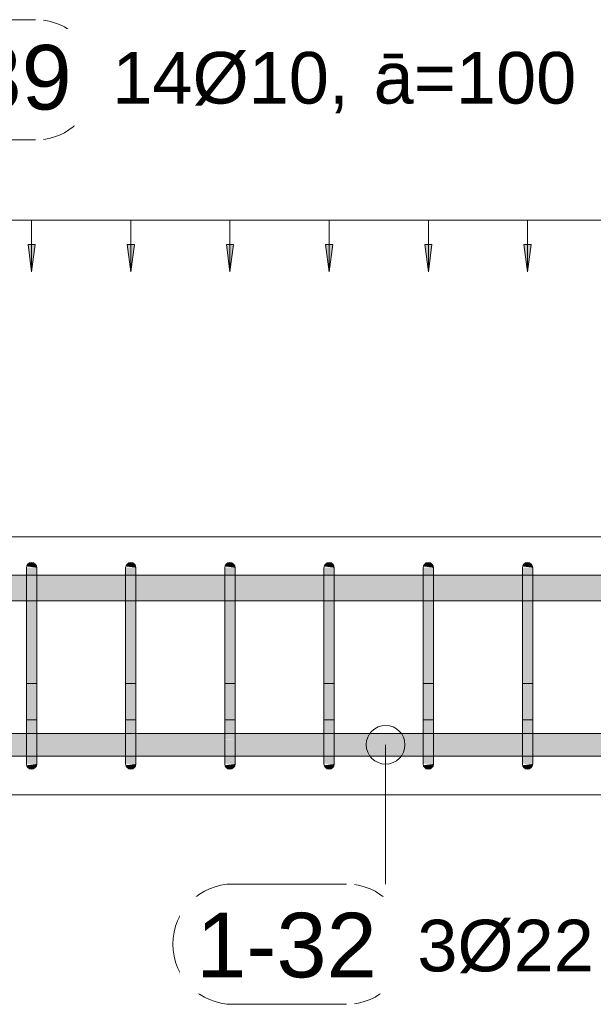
# Model space of a CAD drawing. Header units: millimetres. Extents: x 4307 to 42792, y 1610 to 10025.
# Tile 63 of 256: x 10563 to 11118, y 8467 to 9420. Entities that reach past the tile are written whole.
import ezdxf

# ---------------------------------------------------------------- set-up
doc = ezdxf.new("R2010")
doc.units = ezdxf.units.MM
for name, color, linetype, lineweight in [('A-ANNO-DIMS', 211, 'Continuous', 5), ('A-ANNO-DIMS-25', 211, 'Continuous', 5), ('S-BEAM', 12, 'Continuous', 9), ('S-RBAR', 171, 'Continuous', 5), ('S-RBAR-IDEN', 171, 'Continuous', 5)]:
    doc.layers.add(name, color=color, linetype=linetype, lineweight=lineweight)
doc.styles.add('Arial', font='arial.ttf', dxfattribs={"height": 50})
doc.styles.add('Arial_1', font='arial.ttf', dxfattribs={"height": 62.5})
doc.dimstyles.new('Výztuž_kusy__řezy_', dxfattribs={"dimscale": 304.8, "dimtxt": 0.18, "dimasz": 0, "dimexe": 0, "dimexo": 0.0625, "dimgap": 0.082021, "dimtad": 1, "dimdec": 0, "dimzin": 0, "dimdsep": 46, "dimtxsty": 'Arial_1', "dimblk1": 'NONE', "dimblk2": 'NONE', "dimsah": 1, "dimcen": 0.09, "dimazin": 0, "dimtfac": 1, "dimtdec": 4, "dimtix": 1, "dimtmove": 0, "dimatfit": 3, "dimfxl": 0.164042, "dimfxlon": 1, "dimtvp": 1, "dimtfill": 1, "dimtolj": 1, "dimtzin": 0, "dimarcsym": 2})

# ---------------------------------------------------------------- blocks, each defined once
blk = doc.blocks.new('DIMBLOCK61-V1')
at = {"layer": 'A-ANNO-DIMS-25'}
for points in [[(10478.05, 9176.43), (10481.51, 9202.72), (10474.59, 9202.72)], [(10574.06, 9176.43), (10577.52, 9202.72), (10570.6, 9202.72)]]:
    blk.add_hatch(color=256, dxfattribs=at).paths.add_polyline_path(points)
for p, q in [((10478.05, 9226.43), (10574.06, 9226.43)), ((10478.05, 9226.43), (10478.05, 9226.43)), ((10478.05, 9226.43), (10478.05, 9176.43)), ((10574.06, 9226.43), (10574.06, 9226.43)), ((10574.06, 9226.43), (10574.06, 9176.43)), ((10481.51, 9202.72), (10474.59, 9202.72)), ((10474.59, 9202.72), (10478.05, 9176.43)), ((10478.05, 9176.43), (10481.51, 9202.72)), ((10577.52, 9202.72), (10570.6, 9202.72)), ((10570.6, 9202.72), (10574.06, 9176.43)), ((10574.06, 9176.43), (10577.52, 9202.72))]:
    blk.add_line(p, q, dxfattribs=at)
blk = doc.blocks.new('_None')
blk = doc.blocks.new('DIMBLOCK62-V1')
at = {"layer": 'A-ANNO-DIMS-25'}
for points in [[(10574.06, 9176.43), (10577.52, 9202.72), (10570.6, 9202.72)], [(10670.08, 9176.43), (10673.54, 9202.72), (10666.62, 9202.72)]]:
    blk.add_hatch(color=256, dxfattribs=at).paths.add_polyline_path(points)
for p, q in [((10574.06, 9226.43), (10670.08, 9226.43)), ((10574.06, 9226.43), (10574.06, 9226.43)), ((10574.06, 9226.43), (10574.06, 9176.43)), ((10670.08, 9226.43), (10670.08, 9226.43)), ((10670.08, 9226.43), (10670.08, 9176.43)), ((10577.52, 9202.72), (10570.6, 9202.72)), ((10570.6, 9202.72), (10574.06, 9176.43)), ((10574.06, 9176.43), (10577.52, 9202.72)), ((10673.54, 9202.72), (10666.62, 9202.72)), ((10666.62, 9202.72), (10670.08, 9176.43)), ((10670.08, 9176.43), (10673.54, 9202.72))]:
    blk.add_line(p, q, dxfattribs=at)
blk = doc.blocks.new('DIMBLOCK63-V1')
at = {"layer": 'A-ANNO-DIMS-25'}
for points in [[(10670.08, 9176.43), (10673.54, 9202.72), (10666.62, 9202.72)], [(10766.09, 9176.43), (10769.56, 9202.72), (10762.63, 9202.72)]]:
    blk.add_hatch(color=256, dxfattribs=at).paths.add_polyline_path(points)
for p, q in [((10670.08, 9226.43), (10766.09, 9226.43)), ((10670.08, 9226.43), (10670.08, 9226.43)), ((10670.08, 9226.43), (10670.08, 9176.43)), ((10766.09, 9226.43), (10766.09, 9226.43)), ((10766.09, 9226.43), (10766.09, 9176.43)), ((10673.54, 9202.72), (10666.62, 9202.72)), ((10666.62, 9202.72), (10670.08, 9176.43)), ((10670.08, 9176.43), (10673.54, 9202.72)), ((10769.56, 9202.72), (10762.63, 9202.72)), ((10762.63, 9202.72), (10766.09, 9176.43)), ((10766.09, 9176.43), (10769.56, 9202.72))]:
    blk.add_line(p, q, dxfattribs=at)
blk = doc.blocks.new('DIMBLOCK64-V1')
at = {"layer": 'A-ANNO-DIMS-25'}
for points in [[(10766.09, 9176.43), (10769.56, 9202.72), (10762.63, 9202.72)], [(10862.11, 9176.43), (10865.57, 9202.72), (10858.65, 9202.72)]]:
    blk.add_hatch(color=256, dxfattribs=at).paths.add_polyline_path(points)
for p, q in [((10766.09, 9226.43), (10862.11, 9226.43)), ((10766.09, 9226.43), (10766.09, 9226.43)), ((10766.09, 9226.43), (10766.09, 9176.43)), ((10862.11, 9226.43), (10862.11, 9226.43)), ((10862.11, 9226.43), (10862.11, 9176.43)), ((10769.56, 9202.72), (10762.63, 9202.72)), ((10762.63, 9202.72), (10766.09, 9176.43)), ((10766.09, 9176.43), (10769.56, 9202.72)), ((10865.57, 9202.72), (10858.65, 9202.72)), ((10858.65, 9202.72), (10862.11, 9176.43)), ((10862.11, 9176.43), (10865.57, 9202.72))]:
    blk.add_line(p, q, dxfattribs=at)
blk = doc.blocks.new('DIMBLOCK65-V1')
at = {"layer": 'A-ANNO-DIMS-25'}
for points in [[(10862.11, 9176.43), (10865.57, 9202.72), (10858.65, 9202.72)], [(10958.13, 9176.43), (10961.59, 9202.72), (10954.66, 9202.72)]]:
    blk.add_hatch(color=256, dxfattribs=at).paths.add_polyline_path(points)
for p, q in [((10862.11, 9226.43), (10958.13, 9226.43)), ((10862.11, 9226.43), (10862.11, 9226.43)), ((10862.11, 9226.43), (10862.11, 9176.43)), ((10958.13, 9226.43), (10958.13, 9226.43)), ((10958.13, 9226.43), (10958.13, 9176.43)), ((10865.57, 9202.72), (10858.65, 9202.72)), ((10858.65, 9202.72), (10862.11, 9176.43)), ((10862.11, 9176.43), (10865.57, 9202.72)), ((10961.59, 9202.72), (10954.66, 9202.72)), ((10954.66, 9202.72), (10958.13, 9176.43)), ((10958.13, 9176.43), (10961.59, 9202.72))]:
    blk.add_line(p, q, dxfattribs=at)
blk = doc.blocks.new('DIMBLOCK66-V1')
at = {"layer": 'A-ANNO-DIMS-25'}
for points in [[(10958.13, 9176.43), (10961.59, 9202.72), (10954.66, 9202.72)], [(11054.14, 9176.43), (11057.6, 9202.72), (11050.68, 9202.72)]]:
    blk.add_hatch(color=256, dxfattribs=at).paths.add_polyline_path(points)
for p, q in [((10958.13, 9226.43), (11054.14, 9226.43)), ((10958.13, 9226.43), (10958.13, 9226.43)), ((10958.13, 9226.43), (10958.13, 9176.43)), ((11054.14, 9226.43), (11054.14, 9226.43)), ((11054.14, 9226.43), (11054.14, 9176.43)), ((10961.59, 9202.72), (10954.66, 9202.72)), ((10954.66, 9202.72), (10958.13, 9176.43)), ((10958.13, 9176.43), (10961.59, 9202.72)), ((11057.6, 9202.72), (11050.68, 9202.72)), ((11050.68, 9202.72), (11054.14, 9176.43)), ((11054.14, 9176.43), (11057.6, 9202.72))]:
    blk.add_line(p, q, dxfattribs=at)
blk = doc.blocks.new('DIMBLOCK67-V1')
at = {"layer": 'A-ANNO-DIMS-25'}
for points in [[(11054.14, 9176.43), (11057.6, 9202.72), (11050.68, 9202.72)], [(11150.16, 9176.43), (11153.62, 9202.72), (11146.7, 9202.72)]]:
    blk.add_hatch(color=256, dxfattribs=at).paths.add_polyline_path(points)
for p, q in [((11054.14, 9226.43), (11150.16, 9226.43)), ((11054.14, 9226.43), (11054.14, 9226.43)), ((11054.14, 9226.43), (11054.14, 9176.43)), ((11150.16, 9226.43), (11150.16, 9226.43)), ((11150.16, 9226.43), (11150.16, 9176.43)), ((11057.6, 9202.72), (11050.68, 9202.72)), ((11050.68, 9202.72), (11054.14, 9176.43)), ((11054.14, 9176.43), (11057.6, 9202.72)), ((11153.62, 9202.72), (11146.7, 9202.72)), ((11146.7, 9202.72), (11150.16, 9176.43)), ((11150.16, 9176.43), (11153.62, 9202.72))]:
    blk.add_line(p, q, dxfattribs=at)
blk = doc.blocks.new('DIMBLOCK71-V1')
at = {"layer": 'A-ANNO-DIMS-25'}
for points in [[(10190, 9176.43), (10193.46, 9202.72), (10186.54, 9202.72)], [(10286.02, 9176.43), (10289.48, 9202.72), (10282.55, 9202.72)], [(10382.03, 9176.43), (10385.49, 9202.72), (10378.57, 9202.72)], [(10478.05, 9176.43), (10481.51, 9202.72), (10474.59, 9202.72)], [(10574.06, 9176.43), (10577.52, 9202.72), (10570.6, 9202.72)], [(10670.08, 9176.43), (10673.54, 9202.72), (10666.62, 9202.72)], [(10766.09, 9176.43), (10769.56, 9202.72), (10762.63, 9202.72)], [(10862.11, 9176.43), (10865.57, 9202.72), (10858.65, 9202.72)], [(10958.13, 9176.43), (10961.59, 9202.72), (10954.66, 9202.72)], [(11054.14, 9176.43), (11057.6, 9202.72), (11050.68, 9202.72)], [(11150.16, 9176.43), (11153.62, 9202.72), (11146.7, 9202.72)], [(11246.17, 9176.43), (11249.63, 9202.72), (11242.71, 9202.72)], [(11342.19, 9176.43), (11345.65, 9202.72), (11338.73, 9202.72)], [(11438.2, 9176.43), (11441.67, 9202.72), (11434.74, 9202.72)]]:
    blk.add_hatch(color=256, dxfattribs=at).paths.add_polyline_path(points)
for p, q in [((10190, 9226.43), (11438.2, 9226.43)), ((10190, 9226.43), (10286.02, 9226.43)), ((10190, 9226.43), (10190, 9226.43)), ((10190, 9226.43), (10190, 9176.43)), ((10286.02, 9226.43), (10382.03, 9226.43)), ((10286.02, 9226.43), (10286.02, 9226.43)), ((10286.02, 9226.43), (10286.02, 9176.43)), ((10382.03, 9226.43), (10478.05, 9226.43)), ((10382.03, 9226.43), (10382.03, 9226.43)), ((10382.03, 9226.43), (10382.03, 9176.43)), ((10478.05, 9226.43), (10574.06, 9226.43)), ((10478.05, 9226.43), (10478.05, 9226.43)), ((10478.05, 9226.43), (10478.05, 9176.43)), ((10574.06, 9226.43), (10670.08, 9226.43)), ((10574.06, 9226.43), (10574.06, 9226.43)), ((10574.06, 9226.43), (10574.06, 9176.43)), ((10670.08, 9226.43), (10766.09, 9226.43)), ((10670.08, 9226.43), (10670.08, 9226.43)), ((10670.08, 9226.43), (10670.08, 9176.43)), ((10766.09, 9226.43), (10862.11, 9226.43)), ((10766.09, 9226.43), (10766.09, 9226.43)), ((10766.09, 9226.43), (10766.09, 9176.43)), ((10862.11, 9226.43), (10958.13, 9226.43)), ((10862.11, 9226.43), (10862.11, 9226.43)), ((10862.11, 9226.43), (10862.11, 9176.43)), ((10958.13, 9226.43), (11054.14, 9226.43)), ((10958.13, 9226.43), (10958.13, 9226.43)), ((10958.13, 9226.43), (10958.13, 9176.43)), ((11054.14, 9226.43), (11150.16, 9226.43)), ((11054.14, 9226.43), (11054.14, 9226.43)), ((11054.14, 9226.43), (11054.14, 9176.43)), ((11150.16, 9226.43), (11246.17, 9226.43)), ((11150.16, 9226.43), (11150.16, 9226.43)), ((11150.16, 9226.43), (11150.16, 9176.43)), ((11246.17, 9226.43), (11342.19, 9226.43)), ((11246.17, 9226.43), (11246.17, 9226.43)), ((11246.17, 9226.43), (11246.17, 9176.43)), ((11342.19, 9226.43), (11438.2, 9226.43)), ((11342.19, 9226.43), (11342.19, 9226.43)), ((11342.19, 9226.43), (11342.19, 9176.43)), ((11438.2, 9226.43), (11438.2, 9226.43)), ((11438.2, 9226.43), (11438.2, 9176.43)), ((10193.46, 9202.72), (10186.54, 9202.72)), ((10186.54, 9202.72), (10190, 9176.43)), ((10190, 9176.43), (10193.46, 9202.72)), ((10289.48, 9202.72), (10282.55, 9202.72)), ((10282.55, 9202.72), (10286.02, 9176.43)), ((10286.02, 9176.43), (10289.48, 9202.72)), ((10385.49, 9202.72), (10378.57, 9202.72)), ((10378.57, 9202.72), (10382.03, 9176.43)), ((10382.03, 9176.43), (10385.49, 9202.72)), ((10481.51, 9202.72), (10474.59, 9202.72)), ((10474.59, 9202.72), (10478.05, 9176.43)), ((10478.05, 9176.43), (10481.51, 9202.72)), ((10577.52, 9202.72), (10570.6, 9202.72)), ((10570.6, 9202.72), (10574.06, 9176.43)), ((10574.06, 9176.43), (10577.52, 9202.72)), ((10673.54, 9202.72), (10666.62, 9202.72)), ((10666.62, 9202.72), (10670.08, 9176.43)), ((10670.08, 9176.43), (10673.54, 9202.72)), ((10769.56, 9202.72), (10762.63, 9202.72)), ((10762.63, 9202.72), (10766.09, 9176.43)), ((10766.09, 9176.43), (10769.56, 9202.72)), ((10865.57, 9202.72), (10858.65, 9202.72)), ((10858.65, 9202.72), (10862.11, 9176.43)), ((10862.11, 9176.43), (10865.57, 9202.72)), ((10961.59, 9202.72), (10954.66, 9202.72)), ((10954.66, 9202.72), (10958.13, 9176.43)), ((10958.13, 9176.43), (10961.59, 9202.72)), ((11057.6, 9202.72), (11050.68, 9202.72)), ((11050.68, 9202.72), (11054.14, 9176.43)), ((11054.14, 9176.43), (11057.6, 9202.72)), ((11153.62, 9202.72), (11146.7, 9202.72)), ((11146.7, 9202.72), (11150.16, 9176.43)), ((11150.16, 9176.43), (11153.62, 9202.72)), ((11249.63, 9202.72), (11242.71, 9202.72)), ((11242.71, 9202.72), (11246.17, 9176.43)), ((11246.17, 9176.43), (11249.63, 9202.72)), ((11345.65, 9202.72), (11338.73, 9202.72)), ((11338.73, 9202.72), (11342.19, 9176.43)), ((11342.19, 9176.43), (11345.65, 9202.72)), ((11441.67, 9202.72), (11434.74, 9202.72)), ((11434.74, 9202.72), (11438.2, 9176.43)), ((11438.2, 9176.43), (11441.67, 9202.72))]:
    blk.add_line(p, q, dxfattribs=at)
blk = doc.blocks.new('Popisek výztuže__BEZ NATOČENÍ_ - _Typ_ množství_PRAVÝ _řezy_-573725-V1')
at = {"layer": 'S-RBAR-IDEN'}
for p, q in [((5911.19, 9413.62), (5801.5, 9413.62)), ((5801.5, 9297.19), (5911.19, 9297.19))]:
    blk.add_line(p, q, dxfattribs=at)
for centre, start, end in [((5801.5, 9355.4), 90, 270), ((5911.19, 9355.4), 277.64339, 82.35661)]:
    blk.add_arc(centre, 58.22, start, end, dxfattribs=at)
blk = doc.blocks.new('Popisek výztuže - _Typ_ množství_PRAVÝ-500031-V1')
at = {"layer": 'S-RBAR-IDEN'}
for p, q in [((6694.54, 8583.84), (6584.84, 8583.84)), ((6584.84, 8467.41), (6694.54, 8467.41))]:
    blk.add_line(p, q, dxfattribs=at)
for centre, start, end in [((6584.84, 8525.62), 90, 270), ((6694.54, 8525.62), 277.64339, 82.35661)]:
    blk.add_arc(centre, 58.22, start, end, dxfattribs=at)

msp = doc.modelspace()

# ---------------------------------------------------------------- hatches: boundary and pattern name
at = {"layer": 'S-RBAR'}
for points in [[(10579.06, 8890), (10578.89, 8891.29), (10578.39, 8892.5), (10577.6, 8893.54), (10576.56, 8894.33), (10575.36, 8894.83), (10574.06, 8895), (10572.77, 8894.83), (10571.56, 8894.33), (10570.53, 8893.54), (10569.73, 8892.5), (10569.23, 8891.29), (10578.89, 8890.02)], [(10675.08, 8890), (10674.91, 8891.29), (10674.41, 8892.5), (10673.61, 8893.54), (10672.58, 8894.33), (10671.37, 8894.83), (10670.08, 8895), (10668.78, 8894.83), (10667.58, 8894.33), (10666.54, 8893.54), (10665.75, 8892.5), (10665.25, 8891.29), (10674.91, 8890.02)], [(10771.09, 8890), (10770.92, 8891.29), (10770.42, 8892.5), (10769.63, 8893.54), (10768.59, 8894.33), (10767.39, 8894.83), (10766.09, 8895), (10764.8, 8894.83), (10763.59, 8894.33), (10762.56, 8893.54), (10761.76, 8892.5), (10761.26, 8891.29), (10770.92, 8890.02)], [(10867.11, 8890), (10866.94, 8891.29), (10866.44, 8892.5), (10865.65, 8893.54), (10864.61, 8894.33), (10863.4, 8894.83), (10862.11, 8895), (10860.82, 8894.83), (10859.61, 8894.33), (10858.57, 8893.54), (10857.78, 8892.5), (10857.28, 8891.29), (10863.4, 8890.49)], [(10963.13, 8890), (10962.96, 8891.29), (10962.46, 8892.5), (10961.66, 8893.54), (10960.63, 8894.33), (10959.42, 8894.83), (10958.13, 8895), (10956.83, 8894.83), (10955.63, 8894.33), (10954.59, 8893.54), (10953.8, 8892.5), (10953.3, 8891.29), (10962.96, 8890.02)], [(11059.14, 8890), (11058.97, 8891.29), (11058.47, 8892.5), (11057.68, 8893.54), (11056.64, 8894.33), (11055.44, 8894.83), (11054.14, 8895), (11052.85, 8894.83), (11051.64, 8894.33), (11050.61, 8893.54), (11049.81, 8892.5), (11049.31, 8891.29), (11058.97, 8890.02)], [(10579.06, 8865), (10579.06, 8890), (10569.06, 8890), (10569.06, 8865)], [(10675.08, 8865), (10675.08, 8890), (10665.08, 8890), (10665.08, 8865)], [(10771.09, 8865), (10771.09, 8890), (10761.09, 8890), (10761.09, 8865)], [(10867.11, 8865), (10867.11, 8890), (10857.11, 8890), (10857.11, 8865)], [(10963.13, 8865), (10963.13, 8890), (10953.13, 8890), (10953.13, 8865)], [(11059.14, 8865), (11059.14, 8890), (11049.14, 8890), (11049.14, 8865)], [(10579.06, 8725), (10579.06, 8865), (10569.06, 8865), (10569.06, 8725)], [(10675.08, 8725), (10675.08, 8865), (10665.08, 8865), (10665.08, 8725)], [(10771.09, 8725), (10771.09, 8865), (10761.09, 8865), (10761.09, 8725)], [(10867.11, 8725), (10867.11, 8865), (10857.11, 8865), (10857.11, 8725)], [(10963.13, 8725), (10963.13, 8865), (10953.13, 8865), (10953.13, 8725)], [(11059.14, 8725), (11059.14, 8865), (11049.14, 8865), (11049.14, 8725)], [(10574.06, 8695), (10575.36, 8695.17), (10576.56, 8695.67), (10577.6, 8696.46), (10578.39, 8697.5), (10578.89, 8698.71), (10578.89, 8699.98), (10569.23, 8698.71), (10569.73, 8697.5), (10571.34, 8695.84), (10571.56, 8695.67), (10572.77, 8695.17)], [(10670.08, 8695), (10671.37, 8695.17), (10672.58, 8695.67), (10673.61, 8696.46), (10674.41, 8697.5), (10674.91, 8698.71), (10674.91, 8699.98), (10665.25, 8698.71), (10665.75, 8697.5), (10666.54, 8696.46), (10667.58, 8695.67), (10668.78, 8695.17)], [(10766.09, 8695), (10767.67, 8695.29), (10768.59, 8695.67), (10769.63, 8696.46), (10770.42, 8697.5), (10770.92, 8698.71), (10770.92, 8699.98), (10761.26, 8698.71), (10761.76, 8697.5), (10762.56, 8696.46), (10763.59, 8695.67), (10764.8, 8695.17)], [(10862.11, 8695), (10863.4, 8695.17), (10864.61, 8695.67), (10865.65, 8696.46), (10866.44, 8697.5), (10866.94, 8698.71), (10867.11, 8700), (10857.28, 8698.71), (10857.78, 8697.5), (10858.57, 8696.46), (10859.61, 8695.67), (10860.82, 8695.17)], [(10862.11, 8695), (10867.11, 8700), (10857.28, 8698.71), (10857.78, 8697.5), (10860.82, 8695.17)], [(10958.13, 8695), (10959.42, 8695.17), (10960.63, 8695.67), (10961.66, 8696.46), (10962.46, 8697.5), (10962.96, 8698.71), (10962.96, 8699.98), (10953.3, 8698.71), (10953.8, 8697.5), (10954.59, 8696.46), (10955.63, 8695.67), (10956.83, 8695.17)], [(11054.14, 8695), (11055.44, 8695.17), (11056.64, 8695.67), (11057.68, 8696.46), (11058.47, 8697.5), (11058.97, 8698.71), (11058.97, 8699.98), (11049.31, 8698.71), (11049.81, 8697.5), (11050.61, 8696.46), (11051.64, 8695.67), (11052.85, 8695.17)]]:
    msp.add_hatch(color=7, dxfattribs=at).paths.add_polyline_path(points)
h = msp.add_hatch(color=7, dxfattribs=at)
h.paths.add_polyline_path([(7690, 8857.8), (7847.89, 8857.8), (7847.89, 8882.8), (7690, 8882.8), (7690, 8879.13)])
h.paths.add_polyline_path([(10963.13, 8857.8), (11049.14, 8857.8), (11049.14, 8882.8), (10963.13, 8882.8), (10963.13, 8865)])
h.paths.add_polyline_path([(12345, 8857.8), (12345, 8882.8), (12180.45, 8882.8), (12180.45, 8857.8), (12338.34, 8857.8)])
h.paths.add_polyline_path([(9995, 8857.8), (10035, 8857.8), (10035, 8882.8), (9995, 8882.8), (9995, 8865)])
h.paths.add_polyline_path([(7857.89, 8857.8), (8030.39, 8857.8), (8030.39, 8882.8), (7857.89, 8882.8), (7857.89, 8865)])
h.paths.add_polyline_path([(9275.54, 8857.8), (9335, 8857.8), (9335, 8882.8), (9245, 8882.8), (9245, 8857.8)])
h.paths.add_polyline_path([(9982.34, 8857.8), (9985, 8857.8), (9985, 8882.8), (9945, 8882.8), (9945, 8857.8)])
h.paths.add_polyline_path([(9395, 8857.8), (9435, 8857.8), (9435, 8882.8), (9395, 8882.8), (9395, 8865)])
h.paths.add_polyline_path([(12170.45, 8857.8), (12170.45, 8882.8), (11991.37, 8882.8), (11991.37, 8857.8), (12102.74, 8857.8)])
h.paths.add_polyline_path([(10045, 8857.8), (10085, 8857.8), (10085, 8882.8), (10045, 8882.8), (10045, 8865)])
h.paths.add_polyline_path([(8040.39, 8857.8), (8212.89, 8857.8), (8212.89, 8882.8), (8040.39, 8882.8), (8040.39, 8865)])
h.paths.add_polyline_path([(9354.08, 8857.8), (9385, 8857.8), (9385, 8882.8), (9345, 8882.8), (9345, 8857.8)])
h.paths.add_polyline_path([(9935, 8857.8), (9935, 8882.8), (9895, 8882.8), (9895, 8857.8), (9903.81, 8857.8)])
h.paths.add_polyline_path([(8222.89, 8857.8), (8371.42, 8857.8), (8371.42, 8882.8), (8222.89, 8882.8), (8222.89, 8865)])
h.paths.add_polyline_path([(10924.74, 8857.8), (10953.13, 8857.8), (10953.13, 8882.8), (10867.11, 8882.8), (10867.11, 8857.8)])
h.paths.add_polyline_path([(10095, 8857.8), (10185, 8857.8), (10185, 8882.8), (10095, 8882.8), (10095, 8865)])
h.paths.add_polyline_path([(11981.37, 8857.8), (11981.37, 8882.8), (11802.29, 8882.8), (11802.29, 8857.8), (11945.67, 8857.8)])
h.paths.add_polyline_path([(10857.11, 8857.8), (10857.11, 8882.8), (10771.09, 8882.8), (10771.09, 8857.8), (10846.21, 8857.8)])
h.paths.add_polyline_path([(9835, 8857.8), (9835, 8882.8), (9795, 8882.8), (9795, 8857.8), (9825.28, 8857.8)])
h.paths.add_polyline_path([(8381.42, 8857.8), (8467.37, 8857.8), (8467.37, 8882.8), (8381.42, 8882.8), (8381.42, 8865)])
h.paths.add_polyline_path([(9885, 8857.8), (9885, 8882.8), (9845, 8882.8), (9845, 8857.8)])
h.paths.add_polyline_path([(8477.37, 8857.8), (8563.33, 8857.8), (8563.33, 8882.8), (8477.37, 8882.8), (8477.37, 8865)])
h.paths.add_polyline_path([(10195, 8857.8), (10281.02, 8857.8), (10281.02, 8882.8), (10195, 8882.8), (10195, 8865)])
h.paths.add_polyline_path([(11792.29, 8857.8), (11792.29, 8882.8), (11613.2, 8882.8), (11613.2, 8857.8), (11788.6, 8857.8)])
h.paths.add_polyline_path([(11059.14, 8857.8), (11145.16, 8857.8), (11145.16, 8882.8), (11059.14, 8882.8), (11059.14, 8865)])
h.paths.add_polyline_path([(9495, 8857.8), (9535, 8857.8), (9535, 8882.8), (9495, 8882.8), (9495, 8865)])
h.paths.add_polyline_path([(9785, 8857.8), (9785, 8882.8), (9745, 8882.8), (9745, 8857.8), (9746.74, 8857.8)])
h.paths.add_polyline_path([(11603.2, 8857.8), (11603.2, 8882.8), (11443.2, 8882.8), (11443.2, 8857.8), (11474.47, 8857.8)])
h.paths.add_polyline_path([(10291.02, 8857.8), (10377.03, 8857.8), (10377.03, 8882.8), (10291.02, 8882.8), (10291.02, 8865)])
h.paths.add_polyline_path([(8573.33, 8857.8), (8659.28, 8857.8), (8659.28, 8882.8), (8573.33, 8882.8), (8573.33, 8865)])
h.paths.add_polyline_path([(9235, 8857.8), (9235, 8882.8), (9149.05, 8882.8), (9149.05, 8857.8), (9197.01, 8857.8)])
h.paths.add_polyline_path([(10761.09, 8857.8), (10761.09, 8882.8), (10675.08, 8882.8), (10675.08, 8857.8), (10689.14, 8857.8)])
h.paths.add_polyline_path([(9685, 8857.8), (9685, 8882.8), (9645, 8882.8), (9645, 8857.8), (9668.21, 8857.8)])
h.paths.add_polyline_path([(8669.28, 8857.8), (8755.23, 8857.8), (8755.23, 8882.8), (8669.28, 8882.8), (8669.28, 8865)])
h.paths.add_polyline_path([(11433.2, 8857.8), (11433.2, 8882.8), (11347.19, 8882.8), (11347.19, 8857.8), (11395.94, 8857.8)])
h.paths.add_polyline_path([(9735, 8857.8), (9735, 8882.8), (9695, 8882.8), (9695, 8857.8)])
h.paths.add_polyline_path([(10387.03, 8857.8), (10473.05, 8857.8), (10473.05, 8882.8), (10387.03, 8882.8), (10387.03, 8865)])
h.paths.add_polyline_path([(8765.23, 8857.8), (8851.19, 8857.8), (8851.19, 8882.8), (8765.23, 8882.8), (8765.23, 8865)])
h.paths.add_polyline_path([(10483.05, 8857.8), (10569.06, 8857.8), (10569.06, 8882.8), (10483.05, 8882.8), (10483.05, 8865)])
h.paths.add_polyline_path([(8861.19, 8857.8), (8947.14, 8857.8), (8947.14, 8882.8), (8861.19, 8882.8), (8861.19, 8865)])
h.paths.add_polyline_path([(9635, 8857.8), (9635, 8882.8), (9595, 8882.8), (9595, 8857.8)])
h.paths.add_polyline_path([(11337.19, 8857.8), (11337.19, 8882.8), (11251.17, 8882.8), (11251.17, 8857.8), (11317.41, 8857.8)])
h.paths.add_polyline_path([(10579.06, 8857.8), (10665.08, 8857.8), (10665.08, 8882.8), (10579.06, 8882.8), (10579.06, 8865)])
h.paths.add_polyline_path([(9445, 8857.8), (9485, 8857.8), (9485, 8882.8), (9445, 8882.8), (9445, 8865)])
h.paths.add_polyline_path([(11241.17, 8857.8), (11241.17, 8882.8), (11155.16, 8882.8), (11155.16, 8857.8), (11160.34, 8857.8)])
h.paths.add_polyline_path([(9585, 8857.8), (9585, 8882.8), (9545, 8882.8), (9545, 8857.8), (9550.41, 8857.8)])
h.paths.add_polyline_path([(8957.14, 8857.8), (9043.09, 8857.8), (9043.09, 8882.8), (8957.14, 8882.8), (8957.14, 8865)])
h.paths.add_polyline_path([(9053.09, 8857.8), (9139.05, 8857.8), (9139.05, 8882.8), (9053.09, 8882.8), (9053.09, 8865)])
h = msp.add_hatch(color=7, dxfattribs=at)
h.paths.add_polyline_path([(12359.53, 8707.64), (12359.53, 8729.64), (12180.45, 8729.64), (12180.45, 8707.64), (12338.34, 8707.64)])
h.paths.add_polyline_path([(13830.46, 8707.64), (13862.89, 8707.92), (13862.89, 8729.64), (13776.87, 8729.64), (13776.87, 8707.64), (13791.2, 8707.64)])
h.paths.add_polyline_path([(11945.67, 8707.64), (11981.37, 8707.92), (11981.37, 8729.64), (11802.29, 8729.64), (11802.29, 8707.64), (11867.14, 8707.64)])
h.paths.add_polyline_path([(10532.07, 8707.64), (10569.06, 8707.92), (10569.06, 8729.64), (10483.05, 8729.64), (10483.05, 8707.64), (10492.81, 8707.64)])
h.paths.add_polyline_path([(9745, 8707.64), (9785, 8707.92), (9785, 8729.64), (9745, 8729.64), (9745, 8707.92)])
h.paths.add_polyline_path([(13872.89, 8707.64), (13958.91, 8707.92), (13958.91, 8729.64), (13872.89, 8729.64), (13872.89, 8707.92)])
h.paths.add_polyline_path([(10579.06, 8707.64), (10665.08, 8707.92), (10665.08, 8729.64), (10579.06, 8729.64), (10579.06, 8707.92)])
h.paths.add_polyline_path([(11991.37, 8707.64), (12170.45, 8707.92), (12170.45, 8729.64), (11991.37, 8729.64), (11991.37, 8707.92)])
h.paths.add_polyline_path([(13968.91, 8707.64), (14054.92, 8707.92), (14054.92, 8729.64), (13968.91, 8729.64), (13968.91, 8707.92)])
h.paths.add_polyline_path([(10675.08, 8707.64), (10761.09, 8707.92), (10761.09, 8729.64), (10675.08, 8729.64), (10675.08, 8707.92)])
h.paths.add_polyline_path([(9727.7, 8707.64), (9735, 8707.92), (9735, 8729.64), (9727.7, 8729.64), (9727.7, 8707.92)])
h.paths.add_polyline_path([(11792.29, 8707.64), (11792.29, 8729.64), (11613.2, 8729.64), (11613.2, 8707.64), (11788.6, 8707.64)])
h.paths.add_polyline_path([(13766.87, 8707.64), (13766.87, 8729.64), (13680.86, 8729.64), (13680.86, 8707.64), (13751.93, 8707.64)])
h.paths.add_polyline_path([(14985, 8707.64), (14985, 8729.64), (14945, 8729.64), (14945, 8707.64), (14969.19, 8707.64)])
h.paths.add_polyline_path([(10473.05, 8707.64), (10473.05, 8729.64), (10387.03, 8729.64), (10387.03, 8707.64), (10453.54, 8707.64)])
h.paths.add_polyline_path([(15002.3, 8707.64), (15002.3, 8729.64), (14995, 8729.64), (14995, 8707.64)])
h.paths.add_polyline_path([(10377.03, 8707.64), (10377.03, 8729.64), (10291.02, 8729.64), (10291.02, 8707.64), (10375.01, 8707.64)])
h.paths.add_polyline_path([(14935, 8707.64), (14935, 8729.64), (14895, 8729.64), (14895, 8707.64), (14929.93, 8707.64)])
h.paths.add_polyline_path([(14064.92, 8707.64), (14150.94, 8707.92), (14150.94, 8729.64), (14064.92, 8729.64), (14064.92, 8707.92)])
h.paths.add_polyline_path([(11603.2, 8707.64), (11603.2, 8729.64), (11443.2, 8729.64), (11443.2, 8707.64), (11592.27, 8707.64)])
h.paths.add_polyline_path([(12369.53, 8707.64), (12548.61, 8707.92), (12548.61, 8729.64), (12369.53, 8729.64), (12369.53, 8707.92)])
h.paths.add_polyline_path([(10281.02, 8707.64), (10281.02, 8729.64), (10195, 8729.64), (10195, 8707.64), (10257.21, 8707.64)])
h.paths.add_polyline_path([(13670.86, 8707.64), (13670.86, 8729.64), (13584.84, 8729.64), (13584.84, 8707.64), (13634.13, 8707.64)])
h.paths.add_polyline_path([(9795, 8707.64), (9835, 8707.92), (9835, 8729.64), (9795, 8729.64), (9795, 8707.92)])
h.paths.add_polyline_path([(14160.94, 8707.64), (14246.95, 8707.92), (14246.95, 8729.64), (14160.94, 8729.64), (14160.94, 8707.92)])
h.paths.add_polyline_path([(10771.09, 8707.64), (10857.11, 8707.92), (10857.11, 8729.64), (10771.09, 8729.64), (10771.09, 8707.92)])
h.paths.add_polyline_path([(9845, 8707.64), (9885, 8707.92), (9885, 8729.64), (9845, 8729.64), (9845, 8707.92)])
h.paths.add_polyline_path([(13574.84, 8707.64), (13574.84, 8729.64), (13488.83, 8729.64), (13488.83, 8707.64), (13555.6, 8707.64)])
h.paths.add_polyline_path([(14256.95, 8707.64), (14342.97, 8707.92), (14342.97, 8729.64), (14256.95, 8729.64), (14256.95, 8707.92)])
h.paths.add_polyline_path([(9895, 8707.64), (9935, 8707.92), (9935, 8729.64), (9895, 8729.64), (9895, 8707.92)])
h.paths.add_polyline_path([(12558.61, 8707.64), (12737.69, 8707.92), (12737.69, 8729.64), (12558.61, 8729.64), (12558.61, 8707.92)])
h.paths.add_polyline_path([(11433.2, 8707.64), (11433.2, 8729.64), (11347.19, 8729.64), (11347.19, 8707.64), (11395.94, 8707.64)])
h.paths.add_polyline_path([(14885, 8707.64), (14885, 8729.64), (14845, 8729.64), (14845, 8707.64), (14851.39, 8707.64)])
h.paths.add_polyline_path([(10185, 8707.64), (10185, 8729.64), (10095, 8729.64), (10095, 8707.64), (10178.68, 8707.64)])
h.paths.add_polyline_path([(14835, 8707.64), (14835, 8729.64), (14795, 8729.64), (14795, 8707.64), (14812.13, 8707.64)])
h.paths.add_polyline_path([(10867.11, 8707.64), (10953.13, 8707.92), (10953.13, 8729.64), (10867.11, 8729.64), (10867.11, 8707.92)])
h.paths.add_polyline_path([(11337.19, 8707.64), (11337.19, 8729.64), (11251.17, 8729.64), (11251.17, 8707.64), (11317.41, 8707.64)])
h.paths.add_polyline_path([(14785, 8707.64), (14785, 8729.64), (14745, 8729.64), (14745, 8707.64), (14772.86, 8707.64)])
h.paths.add_polyline_path([(10963.13, 8707.64), (11049.14, 8707.92), (11049.14, 8729.64), (10963.13, 8729.64), (10963.13, 8707.92)])
h.paths.add_polyline_path([(12747.69, 8707.64), (12926.77, 8707.92), (12926.77, 8729.64), (12747.69, 8729.64), (12747.69, 8707.92)])
h.paths.add_polyline_path([(14352.97, 8707.64), (14438.98, 8707.92), (14438.98, 8729.64), (14352.97, 8729.64), (14352.97, 8707.92)])
h.paths.add_polyline_path([(13478.83, 8707.64), (13478.83, 8729.64), (13392.81, 8729.64), (13392.81, 8707.64), (13477.07, 8707.64)])
h.paths.add_polyline_path([(10085, 8707.64), (10085, 8729.64), (10045, 8729.64), (10045, 8707.64), (10060.88, 8707.64)])
h.paths.add_polyline_path([(14448.98, 8707.64), (14535, 8707.92), (14535, 8729.64), (14448.98, 8729.64), (14448.98, 8707.92)])
h.paths.add_polyline_path([(11241.17, 8707.64), (11241.17, 8729.64), (11155.16, 8729.64), (11155.16, 8707.64), (11238.87, 8707.64)])
h.paths.add_polyline_path([(13382.81, 8707.64), (13382.81, 8729.64), (13296.8, 8729.64), (13296.8, 8707.64), (13359.27, 8707.64)])
h.paths.add_polyline_path([(9945, 8707.64), (9985, 8707.92), (9985, 8729.64), (9945, 8729.64), (9945, 8707.92)])
h.paths.add_polyline_path([(12936.77, 8707.64), (13115.85, 8707.92), (13115.85, 8729.64), (12936.77, 8729.64), (12936.77, 8707.92)])
h.paths.add_polyline_path([(10035, 8707.64), (10035, 8729.64), (9995, 8729.64), (9995, 8707.64), (10021.61, 8707.64)])
h.paths.add_polyline_path([(14735, 8707.64), (14735, 8729.64), (14695, 8729.64), (14695, 8707.64), (14733.59, 8707.64)])
h.paths.add_polyline_path([(11145.16, 8707.64), (11145.16, 8729.64), (11059.14, 8729.64), (11059.14, 8707.64), (11121.07, 8707.64)])
h.paths.add_polyline_path([(14545, 8707.64), (14635, 8707.92), (14635, 8729.64), (14545, 8729.64), (14545, 8707.92)])
h.paths.add_polyline_path([(13286.8, 8707.64), (13286.8, 8729.64), (13125.85, 8729.64), (13125.85, 8707.64), (13280.73, 8707.64)])
h.paths.add_polyline_path([(14685, 8707.64), (14685, 8729.64), (14645, 8729.64), (14645, 8707.64), (14655.06, 8707.64)])
h = msp.add_hatch(color=7, dxfattribs=at)
h.paths.add_polyline_path([(10579.06, 8703.08), (10579.06, 8703.74), (10577.71, 8703.89), (10576.86, 8703.51)])
h.paths.add_polyline_path([(10573.57, 8705.53), (10571.89, 8707.49), (10569.06, 8707.92), (10569.06, 8706.75), (10571.34, 8706.14)])
h.paths.add_polyline_path([(10579.06, 8711.72), (10579.06, 8713.44), (10569.06, 8715.43), (10573.79, 8711.91)])
h.paths.add_polyline_path([(10577.03, 8724.03), (10579.06, 8724.24), (10579.06, 8725), (10569.06, 8725), (10569.06, 8724.03)])
h = msp.add_hatch(color=7, dxfattribs=at)
h.paths.add_polyline_path([(10579.06, 8700), (10579.06, 8703.08), (10576.86, 8703.51), (10577.71, 8703.89), (10579.06, 8703.74), (10579.06, 8711.72), (10574.53, 8711.99), (10569.06, 8715.43), (10569.06, 8708.15), (10572.04, 8707.32), (10573.57, 8705.53), (10569.06, 8706.75), (10569.23, 8700.99), (10571.34, 8700.83), (10575.36, 8700.4)])
h.paths.add_polyline_path([(10579.06, 8700), (10569.06, 8700.85), (10569.23, 8700), (10571.34, 8700)])
h.paths.add_polyline_path([(10579.06, 8713.44), (10579.06, 8724.24), (10577.03, 8724.03), (10569.06, 8724.03), (10569.06, 8715.43), (10571.34, 8714.98)])
h = msp.add_hatch(color=7, dxfattribs=at)
h.paths.add_polyline_path([(10675.08, 8703.08), (10675.08, 8703.74), (10673.72, 8703.89), (10672.88, 8703.51)])
h.paths.add_polyline_path([(10669.59, 8705.53), (10667.91, 8707.49), (10665.08, 8707.92), (10665.08, 8706.75)])
h.paths.add_polyline_path([(10675.08, 8711.72), (10675.08, 8713.44), (10665.08, 8715.43), (10669.8, 8711.91)])
h.paths.add_polyline_path([(10673.05, 8724.03), (10675.08, 8724.24), (10675.08, 8725), (10665.08, 8725), (10665.08, 8724.03)])
h = msp.add_hatch(color=7, dxfattribs=at)
h.paths.add_polyline_path([(10675.08, 8700), (10675.08, 8703.08), (10672.88, 8703.51), (10673.72, 8703.89), (10675.08, 8703.74), (10675.08, 8711.72), (10670.55, 8711.99), (10665.08, 8715.43), (10665.08, 8708.15), (10668.05, 8707.32), (10669.59, 8705.53), (10665.08, 8706.75), (10665.25, 8700.99), (10667.17, 8700.85), (10671.37, 8700.4)])
h.paths.add_polyline_path([(10665.08, 8700), (10675.08, 8700), (10665.08, 8700.85)])
h.paths.add_polyline_path([(10675.08, 8713.44), (10675.08, 8724.24), (10673.05, 8724.03), (10665.08, 8724.03), (10665.08, 8715.43)])
h = msp.add_hatch(color=7, dxfattribs=at)
h.paths.add_polyline_path([(10771.09, 8703.08), (10771.09, 8703.74), (10769.74, 8703.89), (10768.89, 8703.51)])
h.paths.add_polyline_path([(10765.6, 8705.53), (10763.92, 8707.49), (10761.09, 8707.92), (10761.09, 8706.75)])
h.paths.add_polyline_path([(10771.09, 8711.72), (10771.09, 8713.44), (10761.09, 8715.43), (10765.82, 8711.91), (10767.67, 8711.84)])
h.paths.add_polyline_path([(10761.09, 8724.03), (10771.09, 8724.24), (10771.09, 8725), (10761.09, 8725)])
h = msp.add_hatch(color=7, dxfattribs=at)
h.paths.add_polyline_path([(10771.09, 8700), (10771.09, 8703.08), (10768.89, 8703.51), (10769.74, 8703.89), (10771.09, 8703.74), (10771.09, 8711.72), (10766.56, 8711.99), (10761.09, 8715.43), (10761.09, 8708.15), (10764.07, 8707.32), (10765.6, 8705.53), (10761.09, 8706.75), (10761.26, 8700.99), (10763.18, 8700.85), (10767.67, 8700.37)])
h.paths.add_polyline_path([(10767.67, 8700), (10771.09, 8700), (10761.09, 8700.85), (10761.26, 8700), (10767.39, 8700)])
h.paths.add_polyline_path([(10771.09, 8713.44), (10771.09, 8724.24), (10769.07, 8724.03), (10761.09, 8724.03), (10761.09, 8715.43), (10767.67, 8714.12)])
h = msp.add_hatch(color=7, dxfattribs=at)
h.paths.add_polyline_path([(10867.11, 8703.08), (10867.11, 8703.74), (10865.75, 8703.89), (10864.91, 8703.51)])
h.paths.add_polyline_path([(10861.62, 8705.53), (10859.94, 8707.49), (10857.11, 8707.92), (10857.11, 8706.75)])
h.paths.add_polyline_path([(10867.11, 8711.72), (10867.11, 8713.44), (10857.11, 8715.43), (10861.83, 8711.91)])
h.paths.add_polyline_path([(10865.08, 8724.03), (10867.11, 8724.24), (10867.11, 8725), (10857.11, 8725), (10857.11, 8724.03)])
h = msp.add_hatch(color=7, dxfattribs=at)
h.paths.add_polyline_path([(10857.11, 8715.43), (10867.11, 8713.44), (10867.11, 8724.24), (10865.08, 8724.03), (10857.11, 8724.03), (10857.11, 8719.69)])
h.paths.add_polyline_path([(10867.11, 8700), (10867.11, 8703.08), (10864.91, 8703.51), (10865.75, 8703.89), (10867.11, 8703.74), (10867.11, 8711.72), (10862.58, 8711.99), (10857.11, 8715.43), (10857.11, 8708.15), (10860.08, 8707.32), (10861.62, 8705.53), (10857.11, 8706.75), (10857.11, 8701), (10859.2, 8700.85), (10863.4, 8700.4)])
h.paths.add_polyline_path([(10867.11, 8700), (10857.11, 8700.85), (10857.11, 8700)])
h = msp.add_hatch(color=7, dxfattribs=at)
h.paths.add_polyline_path([(10963.13, 8703.08), (10963.13, 8703.74), (10961.77, 8703.89), (10960.92, 8703.51)])
h.paths.add_polyline_path([(10957.63, 8705.53), (10955.95, 8707.49), (10953.13, 8707.92), (10953.13, 8706.75)])
h.paths.add_polyline_path([(10963.13, 8711.72), (10963.13, 8713.44), (10953.13, 8715.43), (10957.85, 8711.91)])
h.paths.add_polyline_path([(10961.1, 8724.03), (10963.13, 8724.24), (10963.13, 8725), (10953.13, 8725), (10953.13, 8724.03)])
h = msp.add_hatch(color=7, dxfattribs=at)
h.paths.add_polyline_path([(10963.13, 8700), (10963.13, 8703.08), (10960.92, 8703.51), (10961.77, 8703.89), (10963.13, 8703.74), (10963.13, 8711.72), (10958.59, 8711.99), (10953.13, 8715.43), (10953.13, 8708.15), (10956.1, 8707.32), (10957.63, 8705.53), (10953.13, 8706.75), (10953.3, 8700.99), (10955.21, 8700.85), (10959.42, 8700.4)])
h.paths.add_polyline_path([(10953.13, 8700), (10963.13, 8700), (10953.13, 8700.85)])
h.paths.add_polyline_path([(10963.13, 8713.44), (10963.13, 8724.24), (10961.1, 8724.03), (10953.13, 8724.03), (10953.13, 8715.43)])
h = msp.add_hatch(color=7, dxfattribs=at)
h.paths.add_polyline_path([(11059.14, 8703.08), (11059.14, 8703.74), (11057.78, 8703.89), (11056.94, 8703.51)])
h.paths.add_polyline_path([(11053.65, 8705.53), (11051.97, 8707.49), (11049.14, 8707.92), (11049.14, 8706.75)])
h.paths.add_polyline_path([(11059.14, 8711.72), (11059.14, 8713.44), (11049.14, 8715.43), (11053.87, 8711.91)])
h.paths.add_polyline_path([(11057.11, 8724.03), (11059.14, 8724.24), (11059.14, 8725), (11049.14, 8725), (11049.14, 8724.03)])
h = msp.add_hatch(color=7, dxfattribs=at)
h.paths.add_polyline_path([(11059.14, 8700), (11059.14, 8703.08), (11056.94, 8703.51), (11057.78, 8703.89), (11059.14, 8703.74), (11059.14, 8711.72), (11054.61, 8711.99), (11049.14, 8715.43), (11049.14, 8708.15), (11052.11, 8707.32), (11053.65, 8705.53), (11049.14, 8706.75), (11049.31, 8700.99), (11051.23, 8700.85), (11055.44, 8700.4)])
h.paths.add_polyline_path([(11049.14, 8700), (11059.14, 8700), (11049.14, 8700.85)])
h.paths.add_polyline_path([(11059.14, 8713.44), (11059.14, 8724.24), (11057.11, 8724.03), (11049.14, 8724.03), (11049.14, 8715.43)])

# ---------------------------------------------------------------- linework, layer by layer
at = {"layer": 'S-BEAM'}
for p, q in [((9890, 8920), (14840, 8920)), ((9890, 8920), (14840, 8920)), ((14840, 8670), (9890, 8670)), ((9890, 8670), (14840, 8670))]:
    msp.add_line(p, q, dxfattribs=at)
at = {"layer": 'S-RBAR'}
for p, q in [((7690, 8882.8), (12345, 8882.8)), ((7690, 8882.8), (12345, 8882.8)), ((7690, 8882.8), (12345, 8882.8)), ((10569.06, 8865), (10569.06, 8890)), ((10569.06, 8865), (10569.06, 8890)), ((10579.06, 8865), (10579.06, 8890)), ((10579.06, 8865), (10579.06, 8890)), ((10665.08, 8865), (10665.08, 8890)), ((10665.08, 8865), (10665.08, 8890)), ((10675.08, 8865), (10675.08, 8890)), ((10675.08, 8865), (10675.08, 8890)), ((10761.09, 8865), (10761.09, 8890)), ((10761.09, 8865), (10761.09, 8890)), ((10771.09, 8865), (10771.09, 8890)), ((10771.09, 8865), (10771.09, 8890)), ((10857.11, 8865), (10857.11, 8890)), ((10857.11, 8865), (10857.11, 8890)), ((10867.11, 8865), (10867.11, 8890)), ((10867.11, 8865), (10867.11, 8890)), ((10953.13, 8865), (10953.13, 8890)), ((10953.13, 8865), (10953.13, 8890)), ((10963.13, 8865), (10963.13, 8890)), ((10963.13, 8865), (10963.13, 8890)), ((11049.14, 8865), (11049.14, 8890)), ((11049.14, 8865), (11049.14, 8890)), ((11059.14, 8865), (11059.14, 8890)), ((11059.14, 8865), (11059.14, 8890)), ((10569.06, 8725), (10569.06, 8865)), ((10569.06, 8865), (10569.06, 8725)), ((10579.06, 8725), (10579.06, 8865)), ((10579.06, 8865), (10579.06, 8725)), ((10665.08, 8725), (10665.08, 8865)), ((10665.08, 8865), (10665.08, 8725)), ((10675.08, 8725), (10675.08, 8865)), ((10675.08, 8865), (10675.08, 8725)), ((10761.09, 8725), (10761.09, 8865)), ((10761.09, 8865), (10761.09, 8725)), ((10771.09, 8725), (10771.09, 8865)), ((10771.09, 8865), (10771.09, 8725)), ((10857.11, 8725), (10857.11, 8865)), ((10857.11, 8865), (10857.11, 8725)), ((10867.11, 8725), (10867.11, 8865)), ((10867.11, 8865), (10867.11, 8725)), ((10953.13, 8725), (10953.13, 8865)), ((10953.13, 8865), (10953.13, 8725)), ((10963.13, 8725), (10963.13, 8865)), ((10963.13, 8865), (10963.13, 8725)), ((11049.14, 8725), (11049.14, 8865)), ((11049.14, 8865), (11049.14, 8725)), ((11059.14, 8725), (11059.14, 8865)), ((11059.14, 8865), (11059.14, 8725)), ((7690, 8857.8), (12345, 8857.8)), ((7690, 8857.8), (12345, 8857.8)), ((7690, 8857.8), (12345, 8857.8)), ((10569.06, 8778.03), (10569.06, 8742.68)), ((10569.06, 8778.03), (10579.06, 8778.03)), ((10579.06, 8778.03), (10579.06, 8742.68)), ((10665.08, 8778.03), (10665.08, 8742.68)), ((10665.08, 8778.03), (10675.08, 8778.03)), ((10675.08, 8778.03), (10675.08, 8742.68)), ((10761.09, 8778.03), (10761.09, 8742.68)), ((10761.09, 8778.03), (10771.09, 8778.03)), ((10771.09, 8778.03), (10771.09, 8742.68)), ((10857.11, 8778.03), (10857.11, 8742.68)), ((10857.11, 8778.03), (10867.11, 8778.03)), ((10867.11, 8778.03), (10867.11, 8742.68)), ((10953.13, 8778.03), (10953.13, 8742.68)), ((10953.13, 8778.03), (10963.13, 8778.03)), ((10963.13, 8778.03), (10963.13, 8742.68)), ((11049.14, 8778.03), (11049.14, 8742.68)), ((11049.14, 8778.03), (11059.14, 8778.03)), ((11059.14, 8778.03), (11059.14, 8742.68)), ((10569.06, 8700), (10569.06, 8742.68)), ((10579.06, 8742.68), (10569.06, 8742.68)), ((10569.06, 8707.32), (10569.06, 8742.68)), ((10579.06, 8700), (10579.06, 8742.68)), ((10579.06, 8707.32), (10579.06, 8742.68)), ((10665.08, 8700), (10665.08, 8742.68)), ((10675.08, 8742.68), (10665.08, 8742.68)), ((10665.08, 8707.32), (10665.08, 8742.68)), ((10675.08, 8700), (10675.08, 8742.68)), ((10675.08, 8707.32), (10675.08, 8742.68)), ((10761.09, 8700), (10761.09, 8742.68)), ((10771.09, 8742.68), (10761.09, 8742.68)), ((10761.09, 8707.32), (10761.09, 8742.68)), ((10771.09, 8700), (10771.09, 8742.68)), ((10771.09, 8707.32), (10771.09, 8742.68)), ((10857.11, 8700), (10857.11, 8742.68)), ((10867.11, 8742.68), (10857.11, 8742.68)), ((10857.11, 8707.32), (10857.11, 8742.68)), ((10867.11, 8700), (10867.11, 8742.68)), ((10867.11, 8707.32), (10867.11, 8742.68)), ((10953.13, 8700), (10953.13, 8742.68)), ((10963.13, 8742.68), (10953.13, 8742.68)), ((10953.13, 8707.32), (10953.13, 8742.68)), ((10963.13, 8700), (10963.13, 8742.68)), ((10963.13, 8707.32), (10963.13, 8742.68)), ((11049.14, 8700), (11049.14, 8742.68)), ((11059.14, 8742.68), (11049.14, 8742.68)), ((11049.14, 8707.32), (11049.14, 8742.68)), ((11059.14, 8700), (11059.14, 8742.68)), ((11059.14, 8707.32), (11059.14, 8742.68)), ((9727.7, 8729.64), (15002.3, 8729.64)), ((9727.7, 8729.64), (15002.3, 8729.64)), ((9727.7, 8729.64), (15002.3, 8729.64)), ((10569.06, 8700), (10569.06, 8725)), ((10569.06, 8707.32), (10569.06, 8725)), ((10579.06, 8700), (10579.06, 8725)), ((10579.06, 8700), (10579.06, 8725)), ((10665.08, 8700), (10665.08, 8725)), ((10665.08, 8707.32), (10665.08, 8725)), ((10675.08, 8700), (10675.08, 8725)), ((10675.08, 8700), (10675.08, 8725)), ((10761.09, 8700), (10761.09, 8725)), ((10761.09, 8707.32), (10761.09, 8725)), ((10771.09, 8700), (10771.09, 8725)), ((10771.09, 8700), (10771.09, 8725)), ((10857.11, 8700), (10857.11, 8725)), ((10857.11, 8707.32), (10857.11, 8725)), ((10867.11, 8700), (10867.11, 8725)), ((10867.11, 8700), (10867.11, 8725)), ((10953.13, 8700), (10953.13, 8725)), ((10953.13, 8707.32), (10953.13, 8725)), ((10963.13, 8700), (10963.13, 8725)), ((10963.13, 8700), (10963.13, 8725)), ((11049.14, 8700), (11049.14, 8725)), ((11049.14, 8707.32), (11049.14, 8725)), ((11059.14, 8700), (11059.14, 8725)), ((11059.14, 8700), (11059.14, 8725)), ((9727.7, 8707.64), (15002.3, 8707.64)), ((9727.7, 8707.64), (15002.3, 8707.64)), ((9727.7, 8707.64), (15002.3, 8707.64)), ((10569.06, 8700.85), (10569.06, 8707.32)), ((10569.06, 8700.85), (10569.06, 8707.32)), ((10579.06, 8700), (10579.06, 8707.32)), ((10665.08, 8700.85), (10665.08, 8707.32)), ((10665.08, 8700.85), (10665.08, 8707.32)), ((10675.08, 8700), (10675.08, 8707.32)), ((10761.09, 8700.85), (10761.09, 8707.32)), ((10761.09, 8700.85), (10761.09, 8707.32)), ((10771.09, 8700), (10771.09, 8707.32)), ((10857.11, 8700.85), (10857.11, 8707.32)), ((10857.11, 8700.85), (10857.11, 8707.32)), ((10867.11, 8700), (10867.11, 8707.32)), ((10953.13, 8700.85), (10953.13, 8707.32)), ((10953.13, 8700.85), (10953.13, 8707.32)), ((10963.13, 8700), (10963.13, 8707.32)), ((11049.14, 8700.85), (11049.14, 8707.32)), ((11049.14, 8700.85), (11049.14, 8707.32)), ((11059.14, 8700), (11059.14, 8707.32))]:
    msp.add_line(p, q, dxfattribs=at)
for centre, start, end in [((10574.06, 8890), 0, 180), ((10574.06, 8890), 0, 180), ((10670.08, 8890), 0, 180), ((10670.08, 8890), 0, 180), ((10766.09, 8890), 0, 180), ((10766.09, 8890), 0, 180), ((10862.11, 8890), 0, 180), ((10862.11, 8890), 0, 180), ((10958.13, 8890), 0, 180), ((10958.13, 8890), 0, 180), ((11054.14, 8890), 0, 180), ((11054.14, 8890), 0, 180), ((10574.06, 8700), 180, 0), ((10574.06, 8700), 180, 0), ((10574.06, 8700), 180, 0), ((10670.08, 8700), 180, 0), ((10670.08, 8700), 180, 0), ((10670.08, 8700), 180, 0), ((10766.09, 8700), 180, 0), ((10766.09, 8700), 180, 0), ((10766.09, 8700), 180, 0), ((10862.11, 8700), 180, 0), ((10862.11, 8700), 180, 0), ((10862.11, 8700), 180, 0), ((10958.13, 8700), 180, 0), ((10958.13, 8700), 180, 0), ((10958.13, 8700), 180, 0), ((11054.14, 8700), 180, 0), ((11054.14, 8700), 180, 0), ((11054.14, 8700), 180, 0)]:
    msp.add_arc(centre, 5, start, end, dxfattribs=at)
at = {"layer": 'S-RBAR-IDEN'}
msp.add_line((10916.78, 8718.64), (10916.78, 8583.84), dxfattribs=at)
msp.add_circle((10916.78, 8718.64), 18.75, dxfattribs=at)

# ---------------------------------------------------------------- block references
for name, p in [('Popisek výztuže__BEZ NATOČENÍ_ - _Typ_ množství_PRAVÝ _řezy_-573725-V1', (4666.77, 6.78)), ('Popisek výztuže - _Typ_ množství_PRAVÝ-500031-V1', (4184.21, 0))]:
    msp.add_blockref(name, p, dxfattribs=at)

# ---------------------------------------------------------------- texts
at = {"layer": 'S-RBAR-IDEN', "char_height": 50, "attachment_point": 1, "style": 'Arial', "bg_fill": 3, "box_fill_scale": 1.25, "bg_fill_color": 256, "bg_fill_true_color": 13158600, "bg_fill_transparency": 0}
for s, insert, width in [('14Ø10, ', (10652.18, 9389.18), 306.6455), ('ā=100', (10905.19, 9389.18), 242.5105), ('3Ø22', (10947.47, 8549.25), 210.443)]:
    msp.add_mtext(s, dxfattribs=dict(at, insert=insert, width=width))

# ---------------------------------------------------------------- dimensions: what is measured, and where the dimension line sits
at = {"layer": 'A-ANNO-DIMS'}
for base, p1, p2, text, override, picture, middle in [((11438.2, 9226.43), (10190, 9176.43), (11438.2, 9176.43), '96 1248', {"dimpost": '<>', "dimblk1": 'None', "dimblk2": 'None', "dimsah": 1, "dimfxl": 1248.204827}, 'DIMBLOCK71-V1', (10814.1, 9283.35)), ((10574.06, 9226.43), (10478.05, 9176.43), (10574.06, 9176.43), ' ', {"dimpost": '<>', "dimfxl": 96.015756}, 'DIMBLOCK61-V1', (10526.06, 9226.43)), ((10670.08, 9226.43), (10574.06, 9176.43), (10670.08, 9176.43), ' ', {"dimpost": '<>', "dimfxl": 96.015756}, 'DIMBLOCK62-V1', (10622.07, 9226.43)), ((10766.09, 9226.43), (10670.08, 9176.43), (10766.09, 9176.43), ' ', {"dimpost": '<>', "dimfxl": 96.015756}, 'DIMBLOCK63-V1', (10718.09, 9226.43)), ((10862.11, 9226.43), (10766.09, 9176.43), (10862.11, 9176.43), ' ', {"dimpost": '<>', "dimfxl": 96.015756}, 'DIMBLOCK64-V1', (10814.1, 9226.43)), ((10958.13, 9226.43), (10862.11, 9176.43), (10958.13, 9176.43), ' ', {"dimpost": '<>', "dimfxl": 96.015756}, 'DIMBLOCK65-V1', (10910.12, 9226.43)), ((11054.14, 9226.43), (10958.13, 9176.43), (11054.14, 9176.43), ' ', {"dimpost": '<>', "dimfxl": 96.015756}, 'DIMBLOCK66-V1', (11006.13, 9226.43)), ((11150.16, 9226.43), (11054.14, 9176.43), (11150.16, 9176.43), ' ', {"dimpost": '<>', "dimfxl": 96.015756}, 'DIMBLOCK67-V1', (11102.15, 9226.43))]:
    dim = msp.add_linear_dim(base=base, p1=p1, p2=p2, text=text, dimstyle='Výztuž_kusy__řezy_', override=override, dxfattribs=at)
    dim.commit()
    dim.dimension.update_dxf_attribs({"geometry": picture, "text_midpoint": middle})

# ---------------------------------------------------------------- next in the draw order: texts
at = {"layer": 'S-RBAR-IDEN', "char_height": 62.5, "width": 210.443, "attachment_point": 1, "style": 'Arial_1', "bg_fill": 3, "box_fill_scale": 1.25, "bg_fill_color": 256, "bg_fill_true_color": 13158600, "bg_fill_transparency": 0}
for s, insert in [('1-39', (10438.19, 9395.92)), ('1-32', (10733.48, 8555.99))]:
    msp.add_mtext(s, dxfattribs=dict(at, insert=insert))

doc.saveas('drawing.dxf')
